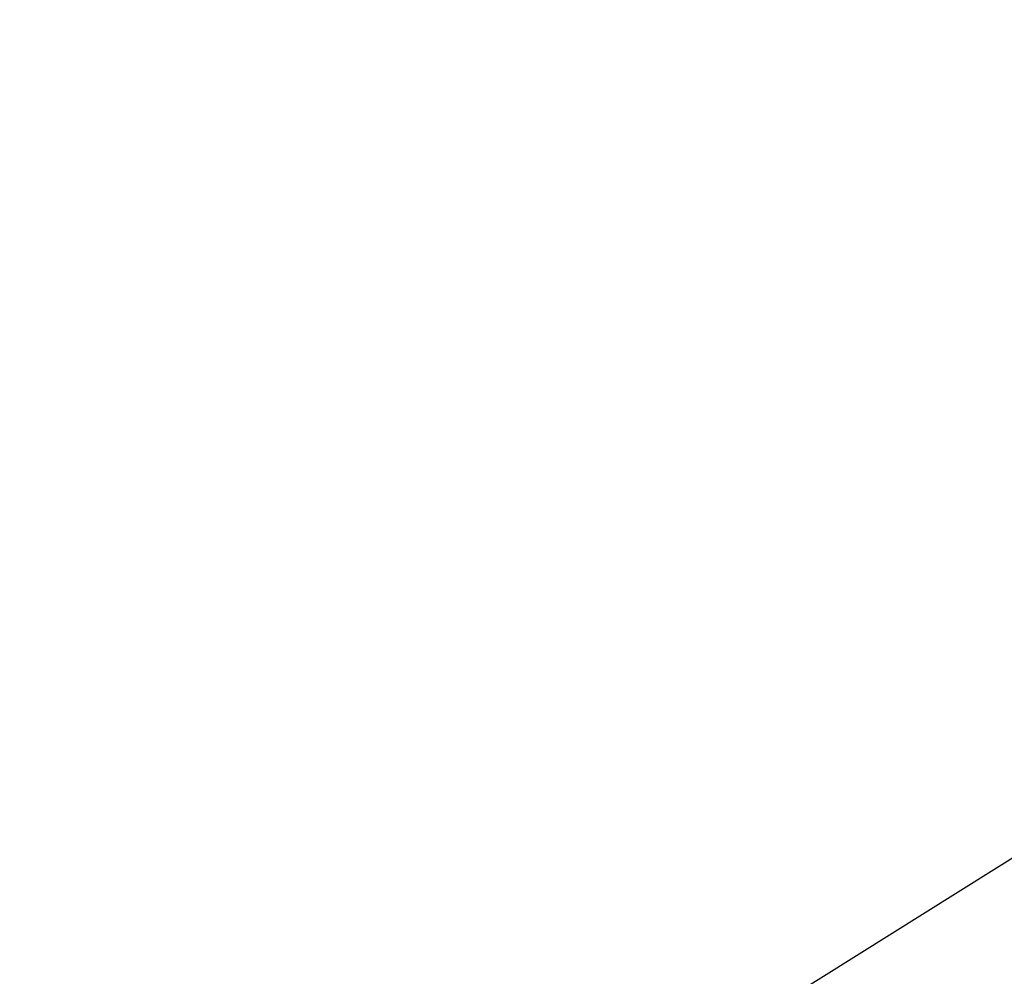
# Model space of a CAD drawing. Header units: millimetres. Extents: x -38 to 77, y 15 to 130.
# Tile 240 of 256: x 2.535 to 2.915, y 61.651 to 62.021. Entities that reach past the tile are written whole.
import ezdxf

# ---------------------------------------------------------------- set-up
doc = ezdxf.new("R2010")
doc.units = ezdxf.units.MM
doc.header["$LTSCALE"] = 25.4
doc.layers.get('0').update_dxf_attribs({"true_color": 0xff5454})

# ---------------------------------------------------------------- blocks, each defined once
blk = doc.blocks.new('PROFILE-BIT-8823.STL')
at = {"color": 250, "true_color": 0x282828}
mesh = blk.add_polyface(dxfattribs=at)
corners = [(3.36812, 68.15139, 13.15378), (-5.92949, 61.78104, 15.34214), (-6.90522, 64.61793, 15.34214), (4.34385, 65.3145, 13.15378)]
mesh.append_faces([[corners[k] for k in face] for face in [(0, 1, 2), (1, 0, 3)]], dxfattribs={"vtx0": -1, "color": 250})
mesh = blk.add_polyface(dxfattribs=at)
corners = [(3.39365, 61.9952, 48.04354), (7.59174, 66.41471, 51.18941), (2.3422, 63.9079, 48.04354), (8.32322, 65.08407, 51.18941)]
mesh.append_faces([[corners[k] for k in face] for face in [(0, 1, 2), (1, 0, 3)]], dxfattribs={"vtx0": -1, "color": 250})
mesh = blk.add_polyface(dxfattribs=at)
corners = [(0.31674, 56.74853, 44.45307), (3.39365, 61.9952, 48.04354), (-1.31273, 59.04617, 44.45307), (4.65628, 60.21482, 48.04354)]
mesh.append_faces([[corners[k] for k in face] for face in [(0, 1, 2), (1, 0, 3)]], dxfattribs={"vtx0": -1, "color": 250})

msp = doc.modelspace()

# ---------------------------------------------------------------- block references
at = {"color": 0}
msp.add_blockref('PROFILE-BIT-8823.STL', (0, 0), dxfattribs=at)

doc.saveas('drawing.dxf')
